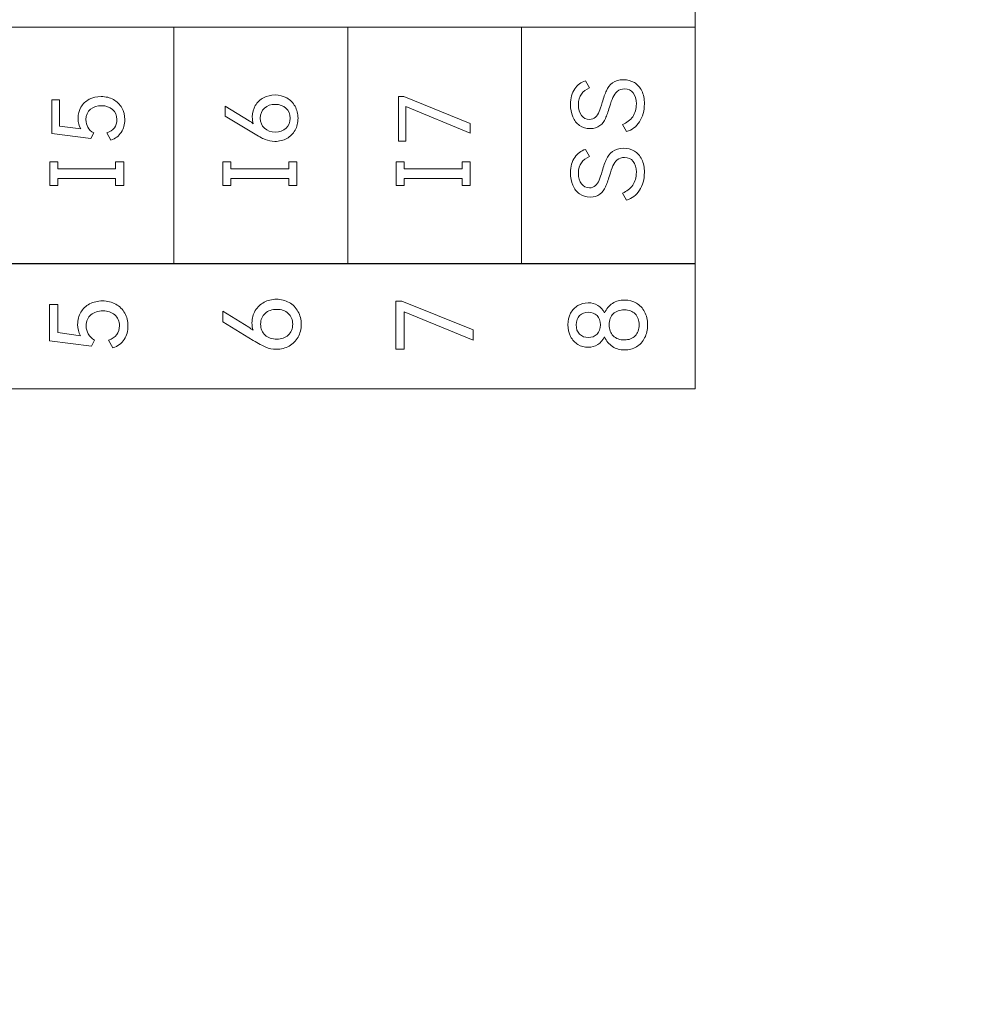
# Model space of a CAD drawing. Header units: millimetres. Extents: x 0 to 427, y 0 to 299.
# Tile 12 of 24: x 145 to 167, y 140 to 163. Entities that reach past the tile are written whole.
import ezdxf

# ---------------------------------------------------------------- set-up
doc = ezdxf.new("R2010")
doc.units = ezdxf.units.MM
doc.header["$LTSCALE"] = 23.1
doc.header["$MEASUREMENT"] = 0
doc.header["$PDSIZE"] = -5
doc.layers.add('IQC尺寸', color=3, linetype='Continuous', lineweight=18)
doc.layers.add('layer 1', color=7, linetype='Continuous')
doc.dimstyles.new('+-0.05', dxfattribs={"dimtxt": 2, "dimasz": 2, "dimexe": 1.25, "dimexo": 0.625, "dimtad": 1, "dimdsep": 46, "dimtxsty": 'Standard', "dimcen": 1.5, "dimdle": 4, "dimadec": 0, "dimazin": 0, "dimtol": 1, "dimtp": 0.05, "dimtm": 0.05, "dimtfac": 1, "dimtmove": 0, "dimatfit": 3, "dimfxl": 1, "dimtolj": 1, "dimarcsym": 0})

# ---------------------------------------------------------------- blocks, each defined once
blk = doc.blocks.new('*D34')
at = {"layer": 'Defpoints', "color": 0}
for p in [(195.088, 174.065), (89.1, 120.365), (195.088, 102.253)]:
    blk.add_point(p, dxfattribs=at)
at = {"layer": 'IQC尺寸', "color": 0, "lineweight": -2}
for p, q in [((195.088, 173.44), (195.088, 101.003)), ((89.1, 119.74), (89.1, 101.003)), ((91.1, 102.253), (193.088, 102.253))]:
    blk.add_line(p, q, dxfattribs=at)
at = {"layer": 'IQC尺寸', "color": 0}
for points in [[(91.1, 102.586), (91.1, 101.919), (89.1, 102.253)], [(193.088, 101.919), (193.088, 102.586), (195.088, 102.253)]]:
    blk.add_solid(points, dxfattribs=at)
at = {"layer": 'IQC尺寸', "color": 0, "insert": (142.094, 103.908), "char_height": 2, "attachment_point": 5}
blk.add_mtext('\\A1;106%%p0.2', dxfattribs=at)

msp = doc.modelspace()

# ---------------------------------------------------------------- linework, layer by layer
at = {"layer": 'layer 1', "lineweight": 9}
for points, knots in [([(123.833, 162.874), (123.833, 162.874), (123.833, 165.806), (123.833, 165.806), (123.833, 165.806), (123.833, 165.806), (160.465, 165.806), (160.465, 165.806), (160.465, 165.806), (160.465, 165.806), (160.465, 162.874), (160.465, 162.874), (160.465, 162.874), (160.465, 162.874), (123.833, 162.874), (123.833, 162.874)], [0, 0, 0, 0, 0.25, 0.25, 0.25, 0.25, 0.5, 0.5, 0.5, 0.5, 0.75, 0.75, 0.75, 0.75, 1, 1, 1, 1]), ([(160.465, 162.874), (160.465, 162.874), (156.395, 162.874), (156.395, 162.874), (156.395, 162.874), (156.395, 162.874), (152.325, 162.874), (152.325, 162.874), (152.325, 162.874), (152.325, 162.874), (148.254, 162.874), (148.254, 162.874), (148.254, 162.874), (148.254, 162.874), (144.184, 162.874), (144.184, 162.874), (144.184, 162.874), (144.184, 162.874), (140.114, 162.874), (140.114, 162.874), (140.114, 162.874), (140.114, 162.874), (136.043, 162.874), (136.043, 162.874), (136.043, 162.874), (136.043, 162.874), (131.973, 162.874), (131.973, 162.874), (131.973, 162.874), (131.973, 162.874), (127.903, 162.874), (127.903, 162.874), (127.903, 162.874), (127.903, 162.874), (123.833, 162.874), (123.833, 162.874)], [0, 0, 0, 0, 0.111111, 0.111111, 0.111111, 0.111111, 0.222222, 0.222222, 0.222222, 0.222222, 0.333333, 0.333333, 0.333333, 0.333333, 0.444444, 0.444444, 0.444444, 0.444444, 0.555556, 0.555556, 0.555556, 0.555556, 0.666667, 0.666667, 0.666667, 0.666667, 0.777778, 0.777778, 0.777778, 0.777778, 0.888889, 0.888889, 0.888889, 0.888889, 1, 1, 1, 1]), ([(158.784, 161.645), (158.88, 161.645), (158.966, 161.623), (159.04, 161.579), (159.04, 161.579), (159.114, 161.535), (159.172, 161.47), (159.213, 161.384), (159.213, 161.384), (159.254, 161.298), (159.275, 161.197), (159.275, 161.079), (159.275, 161.079), (159.275, 160.916), (159.237, 160.776), (159.16, 160.659), (159.16, 160.659), (159.084, 160.543), (158.982, 160.467), (158.855, 160.43), (158.855, 160.43), (158.855, 160.43), (158.759, 160.595), (158.759, 160.595), (158.759, 160.595), (158.864, 160.637), (158.945, 160.698), (159.002, 160.779), (159.002, 160.779), (159.058, 160.86), (159.087, 160.961), (159.087, 161.081), (159.087, 161.081), (159.087, 161.191), (159.062, 161.277), (159.013, 161.338), (159.013, 161.338), (158.964, 161.399), (158.896, 161.43), (158.809, 161.43), (158.809, 161.43), (158.739, 161.43), (158.682, 161.411), (158.638, 161.373), (158.638, 161.373), (158.595, 161.334), (158.561, 161.287), (158.536, 161.232), (158.536, 161.232), (158.512, 161.176), (158.485, 161.099), (158.456, 161.001), (158.456, 161.001), (158.424, 160.893), (158.393, 160.805), (158.364, 160.739), (158.364, 160.739), (158.335, 160.672), (158.292, 160.616), (158.234, 160.57), (158.234, 160.57), (158.176, 160.524), (158.099, 160.501), (158.004, 160.501), (158.004, 160.501), (157.908, 160.501), (157.825, 160.526), (157.756, 160.575), (157.756, 160.575), (157.686, 160.624), (157.633, 160.691), (157.597, 160.778), (157.597, 160.778), (157.561, 160.864), (157.543, 160.961), (157.543, 161.068), (157.543, 161.068), (157.543, 161.217), (157.576, 161.339), (157.642, 161.431), (157.642, 161.431), (157.708, 161.524), (157.791, 161.586), (157.892, 161.618), (157.892, 161.618), (157.892, 161.618), (157.988, 161.453), (157.988, 161.453), (157.988, 161.453), (157.907, 161.418), (157.844, 161.369), (157.798, 161.307), (157.798, 161.307), (157.752, 161.245), (157.729, 161.163), (157.729, 161.061), (157.729, 161.061), (157.729, 160.957), (157.753, 160.873), (157.799, 160.811), (157.799, 160.811), (157.846, 160.748), (157.908, 160.717), (157.986, 160.717), (157.986, 160.717), (158.044, 160.717), (158.092, 160.734), (158.128, 160.768), (158.128, 160.768), (158.165, 160.803), (158.194, 160.846), (158.215, 160.898), (158.215, 160.898), (158.237, 160.95), (158.26, 161.021), (158.286, 161.111), (158.286, 161.111), (158.32, 161.226), (158.353, 161.318), (158.385, 161.389), (158.385, 161.389), (158.417, 161.459), (158.465, 161.519), (158.53, 161.57), (158.53, 161.57), (158.594, 161.62), (158.679, 161.645), (158.784, 161.645)], [0, 0, 0, 0, 0.03125, 0.03125, 0.03125, 0.03125, 0.0625, 0.0625, 0.0625, 0.0625, 0.09375, 0.09375, 0.09375, 0.09375, 0.125, 0.125, 0.125, 0.125, 0.15625, 0.15625, 0.15625, 0.15625, 0.1875, 0.1875, 0.1875, 0.1875, 0.21875, 0.21875, 0.21875, 0.21875, 0.25, 0.25, 0.25, 0.25, 0.28125, 0.28125, 0.28125, 0.28125, 0.3125, 0.3125, 0.3125, 0.3125, 0.34375, 0.34375, 0.34375, 0.34375, 0.375, 0.375, 0.375, 0.375, 0.40625, 0.40625, 0.40625, 0.40625, 0.4375, 0.4375, 0.4375, 0.4375, 0.46875, 0.46875, 0.46875, 0.46875, 0.5, 0.5, 0.5, 0.5, 0.53125, 0.53125, 0.53125, 0.53125, 0.5625, 0.5625, 0.5625, 0.5625, 0.59375, 0.59375, 0.59375, 0.59375, 0.625, 0.625, 0.625, 0.625, 0.65625, 0.65625, 0.65625, 0.65625, 0.6875, 0.6875, 0.6875, 0.6875, 0.71875, 0.71875, 0.71875, 0.71875, 0.75, 0.75, 0.75, 0.75, 0.78125, 0.78125, 0.78125, 0.78125, 0.8125, 0.8125, 0.8125, 0.8125, 0.84375, 0.84375, 0.84375, 0.84375, 0.875, 0.875, 0.875, 0.875, 0.90625, 0.90625, 0.90625, 0.90625, 0.9375, 0.9375, 0.9375, 0.9375, 0.96875, 0.96875, 0.96875, 0.96875, 1, 1, 1, 1]), ([(146.006, 160.74), (146.006, 160.839), (146.029, 160.928), (146.076, 161.006), (146.076, 161.006), (146.123, 161.084), (146.187, 161.144), (146.269, 161.187), (146.269, 161.187), (146.351, 161.23), (146.443, 161.251), (146.547, 161.251), (146.547, 161.251), (146.656, 161.251), (146.752, 161.227), (146.836, 161.18), (146.836, 161.18), (146.92, 161.133), (146.986, 161.068), (147.032, 160.985), (147.032, 160.985), (147.079, 160.903), (147.102, 160.811), (147.102, 160.71), (147.102, 160.71), (147.102, 160.598), (147.074, 160.499), (147.019, 160.413), (147.019, 160.413), (146.963, 160.327), (146.881, 160.267), (146.774, 160.233), (146.774, 160.233), (146.774, 160.233), (146.68, 160.398), (146.68, 160.398), (146.68, 160.398), (146.758, 160.426), (146.817, 160.466), (146.857, 160.518), (146.857, 160.518), (146.897, 160.571), (146.917, 160.635), (146.917, 160.71), (146.917, 160.71), (146.917, 160.811), (146.883, 160.89), (146.816, 160.948), (146.816, 160.948), (146.748, 161.007), (146.662, 161.036), (146.557, 161.036), (146.557, 161.036), (146.454, 161.036), (146.368, 161.008), (146.297, 160.952), (146.297, 160.952), (146.227, 160.896), (146.192, 160.815), (146.192, 160.71), (146.192, 160.71), (146.192, 160.577), (146.252, 160.473), (146.373, 160.398), (146.373, 160.398), (146.373, 160.398), (146.307, 160.267), (146.307, 160.267), (146.307, 160.267), (146.307, 160.267), (145.394, 160.382), (145.394, 160.382), (145.394, 160.382), (145.394, 160.382), (145.394, 161.175), (145.394, 161.175), (145.394, 161.175), (145.394, 161.175), (145.573, 161.175), (145.573, 161.175), (145.573, 161.175), (145.573, 161.175), (145.573, 160.561), (145.573, 160.561), (145.573, 160.561), (145.573, 160.561), (146.07, 160.494), (146.07, 160.494), (146.07, 160.494), (146.028, 160.562), (146.006, 160.643), (146.006, 160.74)], [0, 0, 0, 0, 0.043478, 0.043478, 0.043478, 0.043478, 0.086957, 0.086957, 0.086957, 0.086957, 0.130435, 0.130435, 0.130435, 0.130435, 0.173913, 0.173913, 0.173913, 0.173913, 0.217391, 0.217391, 0.217391, 0.217391, 0.26087, 0.26087, 0.26087, 0.26087, 0.304348, 0.304348, 0.304348, 0.304348, 0.347826, 0.347826, 0.347826, 0.347826, 0.391304, 0.391304, 0.391304, 0.391304, 0.434783, 0.434783, 0.434783, 0.434783, 0.478261, 0.478261, 0.478261, 0.478261, 0.521739, 0.521739, 0.521739, 0.521739, 0.565217, 0.565217, 0.565217, 0.565217, 0.608696, 0.608696, 0.608696, 0.608696, 0.652174, 0.652174, 0.652174, 0.652174, 0.695652, 0.695652, 0.695652, 0.695652, 0.73913, 0.73913, 0.73913, 0.73913, 0.782609, 0.782609, 0.782609, 0.782609, 0.826087, 0.826087, 0.826087, 0.826087, 0.869565, 0.869565, 0.869565, 0.869565, 0.913043, 0.913043, 0.913043, 0.913043, 0.956522, 0.956522, 0.956522, 0.956522, 1, 1, 1, 1]), ([(150.089, 160.774), (150.089, 160.874), (150.113, 160.962), (150.16, 161.04), (150.16, 161.04), (150.207, 161.118), (150.272, 161.179), (150.353, 161.222), (150.353, 161.222), (150.434, 161.266), (150.523, 161.288), (150.621, 161.288), (150.621, 161.288), (150.722, 161.288), (150.814, 161.264), (150.896, 161.218), (150.896, 161.218), (150.979, 161.171), (151.043, 161.106), (151.09, 161.023), (151.09, 161.023), (151.136, 160.94), (151.16, 160.847), (151.16, 160.744), (151.16, 160.744), (151.16, 160.639), (151.137, 160.545), (151.091, 160.462), (151.091, 160.462), (151.045, 160.38), (150.981, 160.316), (150.898, 160.27), (150.898, 160.27), (150.816, 160.224), (150.722, 160.201), (150.616, 160.201), (150.616, 160.201), (150.534, 160.201), (150.458, 160.216), (150.388, 160.246), (150.388, 160.246), (150.319, 160.275), (150.227, 160.325), (150.114, 160.393), (150.114, 160.393), (150.114, 160.393), (149.454, 160.795), (149.454, 160.795), (149.454, 160.795), (149.454, 160.795), (149.454, 161.026), (149.454, 161.026), (149.454, 161.026), (149.454, 161.026), (150.018, 160.68), (150.018, 160.68), (150.018, 160.68), (150.051, 160.659), (150.083, 160.637), (150.112, 160.616), (150.112, 160.616), (150.097, 160.663), (150.089, 160.716), (150.089, 160.774)], [0, 0, 0, 0, 0.0625, 0.0625, 0.0625, 0.0625, 0.125, 0.125, 0.125, 0.125, 0.1875, 0.1875, 0.1875, 0.1875, 0.25, 0.25, 0.25, 0.25, 0.3125, 0.3125, 0.3125, 0.3125, 0.375, 0.375, 0.375, 0.375, 0.4375, 0.4375, 0.4375, 0.4375, 0.5, 0.5, 0.5, 0.5, 0.5625, 0.5625, 0.5625, 0.5625, 0.625, 0.625, 0.625, 0.625, 0.6875, 0.6875, 0.6875, 0.6875, 0.75, 0.75, 0.75, 0.75, 0.8125, 0.8125, 0.8125, 0.8125, 0.875, 0.875, 0.875, 0.875, 0.9375, 0.9375, 0.9375, 0.9375, 1, 1, 1, 1]), ([(153.688, 161.017), (153.688, 161.017), (153.688, 160.203), (153.688, 160.203), (153.688, 160.203), (153.688, 160.203), (153.511, 160.203), (153.511, 160.203), (153.511, 160.203), (153.511, 160.203), (153.511, 161.249), (153.511, 161.249), (153.511, 161.249), (153.511, 161.249), (153.637, 161.249), (153.637, 161.249), (153.637, 161.249), (153.637, 161.249), (155.192, 160.621), (155.192, 160.621), (155.192, 160.621), (155.192, 160.621), (155.192, 160.396), (155.192, 160.396), (155.192, 160.396), (155.192, 160.396), (153.688, 161.017), (153.688, 161.017)], [0, 0, 0, 0, 0.142857, 0.142857, 0.142857, 0.142857, 0.285714, 0.285714, 0.285714, 0.285714, 0.428571, 0.428571, 0.428571, 0.428571, 0.571429, 0.571429, 0.571429, 0.571429, 0.714286, 0.714286, 0.714286, 0.714286, 0.857143, 0.857143, 0.857143, 0.857143, 1, 1, 1, 1]), ([(150.974, 160.744), (150.974, 160.842), (150.942, 160.921), (150.878, 160.979), (150.878, 160.979), (150.814, 161.038), (150.73, 161.068), (150.628, 161.068), (150.628, 161.068), (150.524, 161.068), (150.439, 161.039), (150.374, 160.981), (150.374, 160.981), (150.309, 160.922), (150.277, 160.844), (150.277, 160.744), (150.277, 160.744), (150.277, 160.645), (150.309, 160.566), (150.374, 160.507), (150.374, 160.507), (150.439, 160.448), (150.524, 160.419), (150.628, 160.419), (150.628, 160.419), (150.732, 160.419), (150.815, 160.448), (150.879, 160.507), (150.879, 160.507), (150.942, 160.566), (150.974, 160.645), (150.974, 160.744)], [0, 0, 0, 0, 0.125, 0.125, 0.125, 0.125, 0.25, 0.25, 0.25, 0.25, 0.375, 0.375, 0.375, 0.375, 0.5, 0.5, 0.5, 0.5, 0.625, 0.625, 0.625, 0.625, 0.75, 0.75, 0.75, 0.75, 0.875, 0.875, 0.875, 0.875, 1, 1, 1, 1]), ([(158.784, 160.041), (158.88, 160.041), (158.966, 160.019), (159.04, 159.974), (159.04, 159.974), (159.114, 159.93), (159.172, 159.865), (159.213, 159.779), (159.213, 159.779), (159.254, 159.694), (159.275, 159.592), (159.275, 159.474), (159.275, 159.474), (159.275, 159.311), (159.237, 159.171), (159.16, 159.055), (159.16, 159.055), (159.084, 158.938), (158.982, 158.862), (158.855, 158.825), (158.855, 158.825), (158.855, 158.825), (158.759, 158.99), (158.759, 158.99), (158.759, 158.99), (158.864, 159.032), (158.945, 159.093), (159.002, 159.174), (159.002, 159.174), (159.058, 159.255), (159.087, 159.356), (159.087, 159.477), (159.087, 159.477), (159.087, 159.587), (159.062, 159.672), (159.013, 159.733), (159.013, 159.733), (158.964, 159.795), (158.896, 159.825), (158.809, 159.825), (158.809, 159.825), (158.739, 159.825), (158.682, 159.806), (158.638, 159.768), (158.638, 159.768), (158.595, 159.73), (158.561, 159.683), (158.536, 159.627), (158.536, 159.627), (158.512, 159.571), (158.485, 159.494), (158.456, 159.396), (158.456, 159.396), (158.424, 159.288), (158.393, 159.2), (158.364, 159.134), (158.364, 159.134), (158.335, 159.067), (158.292, 159.011), (158.234, 158.965), (158.234, 158.965), (158.176, 158.919), (158.099, 158.896), (158.004, 158.896), (158.004, 158.896), (157.908, 158.896), (157.825, 158.921), (157.756, 158.97), (157.756, 158.97), (157.686, 159.019), (157.633, 159.086), (157.597, 159.173), (157.597, 159.173), (157.561, 159.259), (157.543, 159.356), (157.543, 159.463), (157.543, 159.463), (157.543, 159.613), (157.576, 159.734), (157.642, 159.826), (157.642, 159.826), (157.708, 159.919), (157.791, 159.981), (157.892, 160.013), (157.892, 160.013), (157.892, 160.013), (157.988, 159.848), (157.988, 159.848), (157.988, 159.848), (157.907, 159.813), (157.844, 159.764), (157.798, 159.702), (157.798, 159.702), (157.752, 159.641), (157.729, 159.558), (157.729, 159.456), (157.729, 159.456), (157.729, 159.352), (157.753, 159.269), (157.799, 159.206), (157.799, 159.206), (157.846, 159.143), (157.908, 159.112), (157.986, 159.112), (157.986, 159.112), (158.044, 159.112), (158.092, 159.129), (158.128, 159.164), (158.128, 159.164), (158.165, 159.198), (158.194, 159.241), (158.215, 159.293), (158.215, 159.293), (158.237, 159.345), (158.26, 159.416), (158.286, 159.506), (158.286, 159.506), (158.32, 159.621), (158.353, 159.714), (158.385, 159.784), (158.385, 159.784), (158.417, 159.854), (158.465, 159.915), (158.53, 159.965), (158.53, 159.965), (158.594, 160.015), (158.679, 160.041), (158.784, 160.041)], [0, 0, 0, 0, 0.03125, 0.03125, 0.03125, 0.03125, 0.0625, 0.0625, 0.0625, 0.0625, 0.09375, 0.09375, 0.09375, 0.09375, 0.125, 0.125, 0.125, 0.125, 0.15625, 0.15625, 0.15625, 0.15625, 0.1875, 0.1875, 0.1875, 0.1875, 0.21875, 0.21875, 0.21875, 0.21875, 0.25, 0.25, 0.25, 0.25, 0.28125, 0.28125, 0.28125, 0.28125, 0.3125, 0.3125, 0.3125, 0.3125, 0.34375, 0.34375, 0.34375, 0.34375, 0.375, 0.375, 0.375, 0.375, 0.40625, 0.40625, 0.40625, 0.40625, 0.4375, 0.4375, 0.4375, 0.4375, 0.46875, 0.46875, 0.46875, 0.46875, 0.5, 0.5, 0.5, 0.5, 0.53125, 0.53125, 0.53125, 0.53125, 0.5625, 0.5625, 0.5625, 0.5625, 0.59375, 0.59375, 0.59375, 0.59375, 0.625, 0.625, 0.625, 0.625, 0.65625, 0.65625, 0.65625, 0.65625, 0.6875, 0.6875, 0.6875, 0.6875, 0.71875, 0.71875, 0.71875, 0.71875, 0.75, 0.75, 0.75, 0.75, 0.78125, 0.78125, 0.78125, 0.78125, 0.8125, 0.8125, 0.8125, 0.8125, 0.84375, 0.84375, 0.84375, 0.84375, 0.875, 0.875, 0.875, 0.875, 0.90625, 0.90625, 0.90625, 0.90625, 0.9375, 0.9375, 0.9375, 0.9375, 0.96875, 0.96875, 0.96875, 0.96875, 1, 1, 1, 1]), ([(145.532, 159.724), (145.532, 159.724), (145.532, 159.558), (145.532, 159.558), (145.532, 159.558), (145.532, 159.558), (146.888, 159.558), (146.888, 159.558), (146.888, 159.558), (146.888, 159.558), (146.888, 159.724), (146.888, 159.724), (146.888, 159.724), (146.888, 159.724), (147.077, 159.724), (147.077, 159.724), (147.077, 159.724), (147.077, 159.724), (147.077, 159.167), (147.077, 159.167), (147.077, 159.167), (147.077, 159.167), (146.888, 159.167), (146.888, 159.167), (146.888, 159.167), (146.888, 159.167), (146.888, 159.334), (146.888, 159.334), (146.888, 159.334), (146.888, 159.334), (145.532, 159.334), (145.532, 159.334), (145.532, 159.334), (145.532, 159.334), (145.532, 159.167), (145.532, 159.167), (145.532, 159.167), (145.532, 159.167), (145.343, 159.167), (145.343, 159.167), (145.343, 159.167), (145.343, 159.167), (145.343, 159.724), (145.343, 159.724), (145.343, 159.724), (145.343, 159.724), (145.532, 159.724), (145.532, 159.724)], [0, 0, 0, 0, 0.083333, 0.083333, 0.083333, 0.083333, 0.166667, 0.166667, 0.166667, 0.166667, 0.25, 0.25, 0.25, 0.25, 0.333333, 0.333333, 0.333333, 0.333333, 0.416667, 0.416667, 0.416667, 0.416667, 0.5, 0.5, 0.5, 0.5, 0.583333, 0.583333, 0.583333, 0.583333, 0.666667, 0.666667, 0.666667, 0.666667, 0.75, 0.75, 0.75, 0.75, 0.833333, 0.833333, 0.833333, 0.833333, 0.916667, 0.916667, 0.916667, 0.916667, 1, 1, 1, 1]), ([(149.589, 159.724), (149.589, 159.724), (149.589, 159.558), (149.589, 159.558), (149.589, 159.558), (149.589, 159.558), (150.945, 159.558), (150.945, 159.558), (150.945, 159.558), (150.945, 159.558), (150.945, 159.724), (150.945, 159.724), (150.945, 159.724), (150.945, 159.724), (151.135, 159.724), (151.135, 159.724), (151.135, 159.724), (151.135, 159.724), (151.135, 159.167), (151.135, 159.167), (151.135, 159.167), (151.135, 159.167), (150.945, 159.167), (150.945, 159.167), (150.945, 159.167), (150.945, 159.167), (150.945, 159.334), (150.945, 159.334), (150.945, 159.334), (150.945, 159.334), (149.589, 159.334), (149.589, 159.334), (149.589, 159.334), (149.589, 159.334), (149.589, 159.167), (149.589, 159.167), (149.589, 159.167), (149.589, 159.167), (149.4, 159.167), (149.4, 159.167), (149.4, 159.167), (149.4, 159.167), (149.4, 159.724), (149.4, 159.724), (149.4, 159.724), (149.4, 159.724), (149.589, 159.724), (149.589, 159.724)], [0, 0, 0, 0, 0.083333, 0.083333, 0.083333, 0.083333, 0.166667, 0.166667, 0.166667, 0.166667, 0.25, 0.25, 0.25, 0.25, 0.333333, 0.333333, 0.333333, 0.333333, 0.416667, 0.416667, 0.416667, 0.416667, 0.5, 0.5, 0.5, 0.5, 0.583333, 0.583333, 0.583333, 0.583333, 0.666667, 0.666667, 0.666667, 0.666667, 0.75, 0.75, 0.75, 0.75, 0.833333, 0.833333, 0.833333, 0.833333, 0.916667, 0.916667, 0.916667, 0.916667, 1, 1, 1, 1]), ([(153.647, 159.724), (153.647, 159.724), (153.647, 159.558), (153.647, 159.558), (153.647, 159.558), (153.647, 159.558), (155.003, 159.558), (155.003, 159.558), (155.003, 159.558), (155.003, 159.558), (155.003, 159.724), (155.003, 159.724), (155.003, 159.724), (155.003, 159.724), (155.192, 159.724), (155.192, 159.724), (155.192, 159.724), (155.192, 159.724), (155.192, 159.167), (155.192, 159.167), (155.192, 159.167), (155.192, 159.167), (155.003, 159.167), (155.003, 159.167), (155.003, 159.167), (155.003, 159.167), (155.003, 159.334), (155.003, 159.334), (155.003, 159.334), (155.003, 159.334), (153.647, 159.334), (153.647, 159.334), (153.647, 159.334), (153.647, 159.334), (153.647, 159.167), (153.647, 159.167), (153.647, 159.167), (153.647, 159.167), (153.458, 159.167), (153.458, 159.167), (153.458, 159.167), (153.458, 159.167), (153.458, 159.724), (153.458, 159.724), (153.458, 159.724), (153.458, 159.724), (153.647, 159.724), (153.647, 159.724)], [0, 0, 0, 0, 0.083333, 0.083333, 0.083333, 0.083333, 0.166667, 0.166667, 0.166667, 0.166667, 0.25, 0.25, 0.25, 0.25, 0.333333, 0.333333, 0.333333, 0.333333, 0.416667, 0.416667, 0.416667, 0.416667, 0.5, 0.5, 0.5, 0.5, 0.583333, 0.583333, 0.583333, 0.583333, 0.666667, 0.666667, 0.666667, 0.666667, 0.75, 0.75, 0.75, 0.75, 0.833333, 0.833333, 0.833333, 0.833333, 0.916667, 0.916667, 0.916667, 0.916667, 1, 1, 1, 1]), ([(123.833, 154.406), (123.833, 154.406), (123.833, 157.338), (123.833, 157.338), (123.833, 157.338), (123.833, 157.338), (160.465, 157.338), (160.465, 157.338), (160.465, 157.338), (160.465, 157.338), (160.465, 154.406), (160.465, 154.406), (160.465, 154.406), (160.465, 154.406), (123.833, 154.406), (123.833, 154.406)], [0, 0, 0, 0, 0.25, 0.25, 0.25, 0.25, 0.5, 0.5, 0.5, 0.5, 0.75, 0.75, 0.75, 0.75, 1, 1, 1, 1]), ([(160.465, 157.331), (160.465, 157.331), (156.395, 157.331), (156.395, 157.331), (156.395, 157.331), (156.395, 157.331), (152.325, 157.331), (152.325, 157.331), (152.325, 157.331), (152.325, 157.331), (148.254, 157.331), (148.254, 157.331), (148.254, 157.331), (148.254, 157.331), (144.184, 157.331), (144.184, 157.331), (144.184, 157.331), (144.184, 157.331), (140.114, 157.331), (140.114, 157.331), (140.114, 157.331), (140.114, 157.331), (136.043, 157.331), (136.043, 157.331), (136.043, 157.331), (136.043, 157.331), (131.973, 157.331), (131.973, 157.331), (131.973, 157.331), (131.973, 157.331), (127.903, 157.331), (127.903, 157.331), (127.903, 157.331), (127.903, 157.331), (123.833, 157.331), (123.833, 157.331)], [0, 0, 0, 0, 0.111111, 0.111111, 0.111111, 0.111111, 0.222222, 0.222222, 0.222222, 0.222222, 0.333333, 0.333333, 0.333333, 0.333333, 0.444444, 0.444444, 0.444444, 0.444444, 0.555556, 0.555556, 0.555556, 0.555556, 0.666667, 0.666667, 0.666667, 0.666667, 0.777778, 0.777778, 0.777778, 0.777778, 0.888889, 0.888889, 0.888889, 0.888889, 1, 1, 1, 1]), ([(145.997, 155.913), (145.997, 156.02), (146.022, 156.115), (146.072, 156.199), (146.072, 156.199), (146.122, 156.283), (146.191, 156.348), (146.279, 156.394), (146.279, 156.394), (146.367, 156.44), (146.467, 156.463), (146.579, 156.463), (146.579, 156.463), (146.696, 156.463), (146.8, 156.438), (146.891, 156.387), (146.891, 156.387), (146.981, 156.336), (147.051, 156.266), (147.102, 156.177), (147.102, 156.177), (147.152, 156.088), (147.177, 155.989), (147.177, 155.88), (147.177, 155.88), (147.177, 155.76), (147.147, 155.654), (147.087, 155.561), (147.087, 155.561), (147.027, 155.468), (146.939, 155.403), (146.824, 155.367), (146.824, 155.367), (146.824, 155.367), (146.723, 155.545), (146.723, 155.545), (146.723, 155.545), (146.807, 155.574), (146.87, 155.617), (146.913, 155.674), (146.913, 155.674), (146.956, 155.731), (146.977, 155.8), (146.977, 155.88), (146.977, 155.88), (146.977, 155.989), (146.941, 156.075), (146.868, 156.137), (146.868, 156.137), (146.796, 156.2), (146.703, 156.231), (146.589, 156.231), (146.589, 156.231), (146.479, 156.231), (146.386, 156.201), (146.31, 156.141), (146.31, 156.141), (146.235, 156.081), (146.197, 155.994), (146.197, 155.88), (146.197, 155.88), (146.197, 155.737), (146.262, 155.625), (146.392, 155.545), (146.392, 155.545), (146.392, 155.545), (146.32, 155.404), (146.32, 155.404), (146.32, 155.404), (146.32, 155.404), (145.337, 155.527), (145.337, 155.527), (145.337, 155.527), (145.337, 155.527), (145.337, 156.382), (145.337, 156.382), (145.337, 156.382), (145.337, 156.382), (145.53, 156.382), (145.53, 156.382), (145.53, 156.382), (145.53, 156.382), (145.53, 155.72), (145.53, 155.72), (145.53, 155.72), (145.53, 155.72), (146.066, 155.648), (146.066, 155.648), (146.066, 155.648), (146.02, 155.721), (145.997, 155.809), (145.997, 155.913)], [0, 0, 0, 0, 0.043478, 0.043478, 0.043478, 0.043478, 0.086957, 0.086957, 0.086957, 0.086957, 0.130435, 0.130435, 0.130435, 0.130435, 0.173913, 0.173913, 0.173913, 0.173913, 0.217391, 0.217391, 0.217391, 0.217391, 0.26087, 0.26087, 0.26087, 0.26087, 0.304348, 0.304348, 0.304348, 0.304348, 0.347826, 0.347826, 0.347826, 0.347826, 0.391304, 0.391304, 0.391304, 0.391304, 0.434783, 0.434783, 0.434783, 0.434783, 0.478261, 0.478261, 0.478261, 0.478261, 0.521739, 0.521739, 0.521739, 0.521739, 0.565217, 0.565217, 0.565217, 0.565217, 0.608696, 0.608696, 0.608696, 0.608696, 0.652174, 0.652174, 0.652174, 0.652174, 0.695652, 0.695652, 0.695652, 0.695652, 0.73913, 0.73913, 0.73913, 0.73913, 0.782609, 0.782609, 0.782609, 0.782609, 0.826087, 0.826087, 0.826087, 0.826087, 0.869565, 0.869565, 0.869565, 0.869565, 0.913043, 0.913043, 0.913043, 0.913043, 0.956522, 0.956522, 0.956522, 0.956522, 1, 1, 1, 1]), ([(150.082, 155.95), (150.082, 156.057), (150.107, 156.152), (150.158, 156.236), (150.158, 156.236), (150.209, 156.32), (150.278, 156.385), (150.366, 156.432), (150.366, 156.432), (150.453, 156.479), (150.549, 156.503), (150.655, 156.503), (150.655, 156.503), (150.763, 156.503), (150.862, 156.478), (150.951, 156.427), (150.951, 156.427), (151.04, 156.377), (151.109, 156.307), (151.159, 156.218), (151.159, 156.218), (151.21, 156.128), (151.235, 156.028), (151.235, 155.918), (151.235, 155.918), (151.235, 155.804), (151.21, 155.703), (151.161, 155.614), (151.161, 155.614), (151.111, 155.525), (151.042, 155.456), (150.953, 155.406), (150.953, 155.406), (150.864, 155.357), (150.763, 155.332), (150.65, 155.332), (150.65, 155.332), (150.561, 155.332), (150.479, 155.348), (150.404, 155.38), (150.404, 155.38), (150.329, 155.413), (150.231, 155.466), (150.109, 155.54), (150.109, 155.54), (150.109, 155.54), (149.398, 155.972), (149.398, 155.972), (149.398, 155.972), (149.398, 155.972), (149.398, 156.221), (149.398, 156.221), (149.398, 156.221), (149.398, 156.221), (150.005, 155.848), (150.005, 155.848), (150.005, 155.848), (150.041, 155.825), (150.075, 155.802), (150.106, 155.779), (150.106, 155.779), (150.09, 155.83), (150.082, 155.887), (150.082, 155.95)], [0, 0, 0, 0, 0.0625, 0.0625, 0.0625, 0.0625, 0.125, 0.125, 0.125, 0.125, 0.1875, 0.1875, 0.1875, 0.1875, 0.25, 0.25, 0.25, 0.25, 0.3125, 0.3125, 0.3125, 0.3125, 0.375, 0.375, 0.375, 0.375, 0.4375, 0.4375, 0.4375, 0.4375, 0.5, 0.5, 0.5, 0.5, 0.5625, 0.5625, 0.5625, 0.5625, 0.625, 0.625, 0.625, 0.625, 0.6875, 0.6875, 0.6875, 0.6875, 0.75, 0.75, 0.75, 0.75, 0.8125, 0.8125, 0.8125, 0.8125, 0.875, 0.875, 0.875, 0.875, 0.9375, 0.9375, 0.9375, 0.9375, 1, 1, 1, 1]), ([(153.646, 156.211), (153.646, 156.211), (153.646, 155.335), (153.646, 155.335), (153.646, 155.335), (153.646, 155.335), (153.455, 155.335), (153.455, 155.335), (153.455, 155.335), (153.455, 155.335), (153.455, 156.461), (153.455, 156.461), (153.455, 156.461), (153.455, 156.461), (153.591, 156.461), (153.591, 156.461), (153.591, 156.461), (153.591, 156.461), (155.265, 155.784), (155.265, 155.784), (155.265, 155.784), (155.265, 155.784), (155.265, 155.542), (155.265, 155.542), (155.265, 155.542), (155.265, 155.542), (153.646, 156.211), (153.646, 156.211)], [0, 0, 0, 0, 0.142857, 0.142857, 0.142857, 0.142857, 0.285714, 0.285714, 0.285714, 0.285714, 0.428571, 0.428571, 0.428571, 0.428571, 0.571429, 0.571429, 0.571429, 0.571429, 0.714286, 0.714286, 0.714286, 0.714286, 0.857143, 0.857143, 0.857143, 0.857143, 1, 1, 1, 1]), ([(158.34, 156.184), (158.383, 156.278), (158.446, 156.352), (158.528, 156.405), (158.528, 156.405), (158.61, 156.459), (158.705, 156.485), (158.812, 156.485), (158.812, 156.485), (158.914, 156.485), (159.006, 156.461), (159.087, 156.413), (159.087, 156.413), (159.169, 156.364), (159.233, 156.296), (159.28, 156.208), (159.28, 156.208), (159.327, 156.12), (159.35, 156.019), (159.35, 155.905), (159.35, 155.905), (159.35, 155.788), (159.327, 155.685), (159.281, 155.596), (159.281, 155.596), (159.235, 155.508), (159.171, 155.438), (159.089, 155.389), (159.089, 155.389), (159.006, 155.34), (158.914, 155.315), (158.812, 155.315), (158.812, 155.315), (158.705, 155.315), (158.61, 155.342), (158.528, 155.395), (158.528, 155.395), (158.446, 155.449), (158.383, 155.523), (158.34, 155.619), (158.34, 155.619), (158.301, 155.543), (158.248, 155.484), (158.181, 155.441), (158.181, 155.441), (158.114, 155.398), (158.039, 155.377), (157.955, 155.377), (157.955, 155.377), (157.87, 155.377), (157.791, 155.399), (157.718, 155.443), (157.718, 155.443), (157.646, 155.488), (157.588, 155.55), (157.547, 155.631), (157.547, 155.631), (157.505, 155.712), (157.484, 155.803), (157.484, 155.905), (157.484, 155.905), (157.484, 156.006), (157.505, 156.095), (157.547, 156.173), (157.547, 156.173), (157.588, 156.251), (157.645, 156.312), (157.717, 156.355), (157.717, 156.355), (157.789, 156.397), (157.868, 156.419), (157.955, 156.419), (157.955, 156.419), (158.039, 156.419), (158.114, 156.398), (158.181, 156.357), (158.181, 156.357), (158.248, 156.316), (158.301, 156.258), (158.34, 156.184)], [0, 0, 0, 0, 0.05, 0.05, 0.05, 0.05, 0.1, 0.1, 0.1, 0.1, 0.15, 0.15, 0.15, 0.15, 0.2, 0.2, 0.2, 0.2, 0.25, 0.25, 0.25, 0.25, 0.3, 0.3, 0.3, 0.3, 0.35, 0.35, 0.35, 0.35, 0.4, 0.4, 0.4, 0.4, 0.45, 0.45, 0.45, 0.45, 0.5, 0.5, 0.5, 0.5, 0.55, 0.55, 0.55, 0.55, 0.6, 0.6, 0.6, 0.6, 0.65, 0.65, 0.65, 0.65, 0.7, 0.7, 0.7, 0.7, 0.75, 0.75, 0.75, 0.75, 0.8, 0.8, 0.8, 0.8, 0.85, 0.85, 0.85, 0.85, 0.9, 0.9, 0.9, 0.9, 0.95, 0.95, 0.95, 0.95, 1, 1, 1, 1]), ([(151.035, 155.918), (151.035, 156.023), (151, 156.107), (150.931, 156.171), (150.931, 156.171), (150.862, 156.234), (150.772, 156.266), (150.662, 156.266), (150.662, 156.266), (150.55, 156.266), (150.459, 156.234), (150.389, 156.172), (150.389, 156.172), (150.319, 156.109), (150.284, 156.025), (150.284, 155.918), (150.284, 155.918), (150.284, 155.811), (150.319, 155.725), (150.389, 155.662), (150.389, 155.662), (150.459, 155.599), (150.55, 155.567), (150.662, 155.567), (150.662, 155.567), (150.774, 155.567), (150.864, 155.599), (150.932, 155.662), (150.932, 155.662), (151.001, 155.725), (151.035, 155.811), (151.035, 155.918)], [0, 0, 0, 0, 0.125, 0.125, 0.125, 0.125, 0.25, 0.25, 0.25, 0.25, 0.375, 0.375, 0.375, 0.375, 0.5, 0.5, 0.5, 0.5, 0.625, 0.625, 0.625, 0.625, 0.75, 0.75, 0.75, 0.75, 0.875, 0.875, 0.875, 0.875, 1, 1, 1, 1]), ([(157.676, 155.905), (157.676, 155.813), (157.703, 155.74), (157.755, 155.687), (157.755, 155.687), (157.808, 155.633), (157.877, 155.606), (157.963, 155.606), (157.963, 155.606), (158.047, 155.606), (158.115, 155.633), (158.168, 155.687), (158.168, 155.687), (158.22, 155.74), (158.247, 155.813), (158.247, 155.905), (158.247, 155.905), (158.247, 155.996), (158.22, 156.067), (158.166, 156.12), (158.166, 156.12), (158.113, 156.173), (158.045, 156.199), (157.963, 156.199), (157.963, 156.199), (157.879, 156.199), (157.81, 156.173), (157.756, 156.12), (157.756, 156.12), (157.703, 156.067), (157.676, 155.996), (157.676, 155.905)], [0, 0, 0, 0, 0.125, 0.125, 0.125, 0.125, 0.25, 0.25, 0.25, 0.25, 0.375, 0.375, 0.375, 0.375, 0.5, 0.5, 0.5, 0.5, 0.625, 0.625, 0.625, 0.625, 0.75, 0.75, 0.75, 0.75, 0.875, 0.875, 0.875, 0.875, 1, 1, 1, 1]), ([(159.153, 155.905), (159.153, 156.011), (159.122, 156.095), (159.059, 156.16), (159.059, 156.16), (158.996, 156.224), (158.912, 156.256), (158.805, 156.256), (158.805, 156.256), (158.696, 156.256), (158.61, 156.225), (158.545, 156.162), (158.545, 156.162), (158.481, 156.099), (158.449, 156.014), (158.449, 155.905), (158.449, 155.905), (158.449, 155.795), (158.481, 155.708), (158.545, 155.645), (158.545, 155.645), (158.61, 155.581), (158.696, 155.55), (158.805, 155.55), (158.805, 155.55), (158.913, 155.55), (158.999, 155.582), (159.06, 155.646), (159.06, 155.646), (159.122, 155.71), (159.153, 155.797), (159.153, 155.905)], [0, 0, 0, 0, 0.125, 0.125, 0.125, 0.125, 0.25, 0.25, 0.25, 0.25, 0.375, 0.375, 0.375, 0.375, 0.5, 0.5, 0.5, 0.5, 0.625, 0.625, 0.625, 0.625, 0.75, 0.75, 0.75, 0.75, 0.875, 0.875, 0.875, 0.875, 1, 1, 1, 1])]:
    msp.add_open_spline(points, degree=3, knots=knots, dxfattribs=at)
for points in [[(148.254, 157.331), (148.254, 157.331), (148.254, 162.874), (148.254, 162.874)], [(152.325, 157.331), (152.325, 157.331), (152.325, 162.874), (152.325, 162.874)], [(156.395, 157.331), (156.395, 157.331), (156.395, 162.874), (156.395, 162.874)], [(160.465, 157.331), (160.465, 157.331), (160.465, 162.874), (160.465, 162.874)]]:
    msp.add_open_spline(points, degree=3, dxfattribs=at)

# ---------------------------------------------------------------- dimensions: what is measured, and where the dimension line sits
at = {"layer": 'IQC尺寸'}
dim = msp.add_linear_dim(base=(195.088, 102.253), p1=(89.1, 120.365), p2=(195.088, 174.065), text='<>%%p0.2', dimstyle='+-0.05', override={"dimgap": 0.625, "dimtad": 1, "dimjust": 0, "dimdec": 1, "dimlfac": 1, "dimpost": '<>', "dimse1": 0, "dimse2": 0, "dimsd1": 0, "dimsd2": 0, "dimtol": 0, "dimlim": 0, "dimtofl": 1, "dimtvp": 0.1, "dimarcsym": 1}, dxfattribs=at)
dim.commit()
dim.dimension.update_dxf_attribs({"geometry": '*D34', "text_midpoint": (142.094, 103.908)})

doc.saveas('drawing.dxf')
